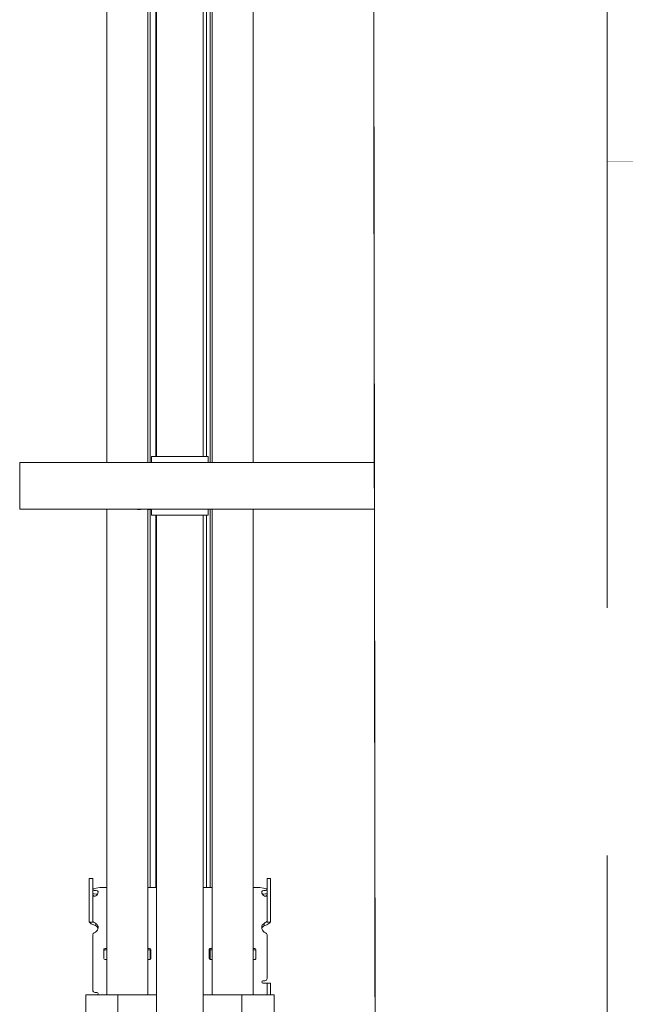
# Model space of a CAD drawing. Header units: millimetres. Extents: x -47038 to 86296, y -75637 to 48966.
# Tile 91 of 174: x -32542 to -32024, y 28860 to 29702. Entities that reach past the tile are written whole.
import ezdxf

# ---------------------------------------------------------------- set-up
doc = ezdxf.new("R2010")
doc.units = ezdxf.units.MM
doc.linetypes.add('Przerywana podwójnie', pattern=[109.361107, 52.916665, -21.166666, 14.111111, -21.166666])
doc.linetypes.add('Wipeout_Contour', pattern=[1000, 0, -1000])
for name, color, linetype, lineweight, true_color in [('00 - nowa technologia myjni_Nr_pióra__95', 7, 'Continuous', 20, 0x7c7c7c), ('410-K Osie główne_Nr_pióra__95', 7, 'Continuous', 20, 0x7c7c7c), ('420-K Ściany_Nr_pióra__95', 7, 'Continuous', 20, 0x7c7c7c), ('440-K Słupy_Nr_pióra__95', 7, 'Continuous', 20, 0x7c7c7c)]:
    doc.layers.add(name, color=color, linetype=linetype, lineweight=lineweight, true_color=true_color)
doc.layers.add('420-K Ściany', color=7, linetype='Continuous')
doc.layers.add('XREF', color=8, linetype='Continuous', lineweight=9)

# ---------------------------------------------------------------- blocks, each defined once
blk = doc.blocks.new('parter 2025.10.15')
at = {"layer": '00 - nowa technologia myjni_Nr_pióra__95', "color": 8, "linetype": 'Continuous', "lineweight": 5}
for p, q in [((603.532, 2583.576), (603.532, 2388.576)), ((607.532, 2583.576), (607.532, 2388.576)), ((599.282, 2424.217), (599.282, 2467.27)), ((602.782, 2424.217), (602.782, 2467.27)), ((602.997, 2424.217), (602.997, 2467.27)), ((603.482, 2424.217), (603.482, 2467.27)), ((607.807, 2424.217), (607.807, 2467.27)), ((608.132, 2424.217), (608.132, 2467.27)), ((608.282, 2424.217), (608.282, 2467.27)), ((611.782, 2424.217), (611.782, 2467.27)), ((599.282, 2388.076), (599.282, 2424.217)), ((602.782, 2388.076), (602.782, 2424.217)), ((602.997, 2388.076), (602.997, 2424.217)), ((603.482, 2388.576), (603.482, 2424.217)), ((607.807, 2388.576), (607.807, 2424.217)), ((608.132, 2388.076), (608.132, 2424.217)), ((608.282, 2388.076), (608.282, 2424.217)), ((611.782, 2388.076), (611.782, 2424.217)), ((629.432, 2388.526), (629.432, 2388.925)), ((629.432, 2388.925), (634.432, 2388.925)), ((634.432, 2388.526), (634.432, 2388.925)), ((636.932, 2388.526), (636.932, 2388.925)), ((636.932, 2388.925), (641.932, 2388.925)), ((641.932, 2388.526), (641.932, 2388.925)), ((629.432, 2388.076), (591.832, 2388.076)), ((591.832, 2387.576), (591.832, 2388.076)), ((603.107, 2388.576), (603.107, 2388.076)), ((603.932, 2388.576), (603.107, 2388.576)), ((607.132, 2388.576), (603.932, 2388.576)), ((607.957, 2388.576), (607.132, 2388.576)), ((607.957, 2388.576), (607.957, 2388.076)), ((629.432, 2388.501), (629.432, 2388.526)), ((629.432, 2388.526), (634.432, 2388.526)), ((629.432, 2387.901), (629.432, 2388.501)), ((629.432, 2388.501), (641.932, 2388.501)), ((634.432, 2388.501), (634.432, 2388.526)), ((636.932, 2388.501), (636.932, 2388.526)), ((636.932, 2388.526), (641.932, 2388.526)), ((641.932, 2388.076), (641.932, 2388.526)), ((641.932, 2388.076), (641.932, 2388.501)), ((641.932, 2387.995), (641.932, 2388.076)), ((641.932, 2388.076), (642.532, 2388.076)), ((641.932, 2387.995), (641.932, 2387.249)), ((591.832, 2387.576), (591.832, 2384.575)), ((629.432, 2387.901), (629.432, 2384.251)), ((641.732, 2387.025), (641.782, 2387.075)), ((641.782, 2385.596), (641.782, 2387.075)), ((641.932, 2387.075), (641.782, 2387.075)), ((641.932, 2386.729), (641.932, 2387.249)), ((640.232, 2386.496), (640.312, 2386.576)), ((640.232, 2386.496), (640.232, 2386.277)), ((640.232, 2386.277), (640.232, 2385.656)), ((640.312, 2386.576), (640.312, 2386.315)), ((640.312, 2386.576), (640.892, 2386.576)), ((640.312, 2386.315), (640.312, 2385.576)), ((640.892, 2386.806), (640.911, 2386.876)), ((640.892, 2386.806), (640.892, 2386.425)), ((640.892, 2386.425), (640.892, 2385.346)), ((640.911, 2386.876), (640.944, 2386.876)), ((640.944, 2386.876), (641.68, 2386.876)), ((641.713, 2386.876), (641.68, 2386.876)), ((641.732, 2386.806), (641.713, 2386.876)), ((641.732, 2385.62), (641.732, 2387.025)), ((641.932, 2386.729), (641.932, 2385.481)), ((640.232, 2385.656), (640.312, 2385.576)), ((640.312, 2385.576), (640.892, 2385.576)), ((640.944, 2386.076), (641.68, 2386.076)), ((641.732, 2385.126), (641.732, 2385.62)), ((641.782, 2385.076), (641.782, 2385.596)), ((641.932, 2384.975), (641.932, 2385.481)), ((591.832, 2384.076), (591.832, 2384.575)), ((640.892, 2385.346), (640.911, 2385.276)), ((640.944, 2385.276), (640.911, 2385.276)), ((640.944, 2385.276), (641.68, 2385.276)), ((641.68, 2385.276), (641.713, 2385.276)), ((641.732, 2385.346), (641.713, 2385.276)), ((641.732, 2385.126), (641.782, 2385.076)), ((641.932, 2385.076), (641.782, 2385.076)), ((641.932, 2384.17), (641.932, 2384.975)), ((629.432, 2384.076), (591.832, 2384.076)), ((599.282, 2361.138), (599.282, 2384.076)), ((601.907, 2384.076), (601.907, 2384.042)), ((601.907, 2384.042), (601.938, 2384.042)), ((601.938, 2384.042), (602.187, 2384.042)), ((602.187, 2384.042), (602.187, 2384.076)), ((602.782, 2361.138), (602.782, 2384.076)), ((602.787, 2384.042), (602.787, 2384.076)), ((602.787, 2384.042), (602.818, 2384.042)), ((602.818, 2384.042), (603.076, 2384.042)), ((602.997, 2361.138), (602.997, 2384.042)), ((603.107, 2384.042), (603.076, 2384.042)), ((603.107, 2384.076), (603.107, 2383.576)), ((607.957, 2384.076), (607.957, 2383.576)), ((608.132, 2361.138), (608.132, 2384.076)), ((608.282, 2361.138), (608.282, 2384.076)), ((611.782, 2361.138), (611.782, 2384.076)), ((629.432, 2383.651), (629.432, 2384.251)), ((641.932, 2384.076), (641.932, 2384.17)), ((641.932, 2383.626), (641.932, 2384.076)), ((641.932, 2383.651), (641.932, 2384.076)), ((641.932, 2384.076), (642.532, 2384.076)), ((603.932, 2383.576), (603.107, 2383.576)), ((603.482, 2361.138), (603.482, 2383.576)), ((603.532, 2383.576), (603.532, 2138.576)), ((607.132, 2383.576), (603.932, 2383.576)), ((607.957, 2383.576), (607.132, 2383.576)), ((607.532, 2383.576), (607.532, 2138.576)), ((607.807, 2361.138), (607.807, 2383.576)), ((629.432, 2383.626), (629.432, 2383.651)), ((629.432, 2383.651), (641.932, 2383.651)), ((629.432, 2383.626), (629.432, 2383.226)), ((629.432, 2383.626), (634.432, 2383.626)), ((629.432, 2383.226), (634.432, 2383.226)), ((634.432, 2383.626), (634.432, 2383.651)), ((634.432, 2383.626), (634.432, 2383.226)), ((636.932, 2383.626), (636.932, 2383.651)), ((636.932, 2383.626), (636.932, 2383.226)), ((636.932, 2383.626), (641.932, 2383.626)), ((636.932, 2383.226), (641.932, 2383.226)), ((641.932, 2383.626), (641.932, 2383.226)), ((599.282, 2352.256), (599.282, 2361.138)), ((602.782, 2352.256), (602.782, 2361.138)), ((602.997, 2352.256), (602.997, 2361.138)), ((603.482, 2352.256), (603.482, 2361.138)), ((607.807, 2352.256), (607.807, 2361.138)), ((608.132, 2352.256), (608.132, 2361.138)), ((608.282, 2352.256), (608.282, 2361.138)), ((611.782, 2352.256), (611.782, 2361.138)), ((597.782, 2352.145), (597.782, 2352.502)), ((598.082, 2352.502), (597.782, 2352.502)), ((597.782, 2350.944), (597.782, 2352.145)), ((598.082, 2352.145), (598.082, 2352.502)), ((598.082, 2352.145), (598.082, 2350.944)), ((599.282, 2351.746), (599.082, 2351.746)), ((599.282, 2350.015), (599.282, 2352.256)), ((602.782, 2350.015), (602.782, 2352.256)), ((603.532, 2351.746), (602.782, 2351.746)), ((602.997, 2351.746), (602.997, 2352.256)), ((603.482, 2351.746), (603.482, 2352.256)), ((608.282, 2351.746), (607.532, 2351.746)), ((607.807, 2351.746), (607.807, 2352.256)), ((608.132, 2351.746), (608.132, 2352.256)), ((608.282, 2350.015), (608.282, 2352.256)), ((611.782, 2350.015), (611.782, 2352.256)), ((611.982, 2351.746), (611.782, 2351.746)), ((612.982, 2352.502), (612.982, 2352.145)), ((612.982, 2352.502), (613.282, 2352.502)), ((612.982, 2350.944), (612.982, 2352.145)), ((613.282, 2352.502), (613.282, 2352.145)), ((613.282, 2352.145), (613.282, 2350.944)), ((597.782, 2349.535), (597.782, 2350.944)), ((598.082, 2349.535), (598.082, 2350.944)), ((598.535, 2351.353), (598.535, 2351.354)), ((612.982, 2350.944), (612.982, 2349.535)), ((613.282, 2350.944), (613.282, 2349.535)), ((597.782, 2349.535), (597.782, 2348.815)), ((598.082, 2348.815), (598.082, 2349.535)), ((599.282, 2347.7), (599.282, 2350.015)), ((602.782, 2347.7), (602.782, 2350.015)), ((608.282, 2347.7), (608.282, 2350.015)), ((611.782, 2347.7), (611.782, 2350.015)), ((612.982, 2348.815), (612.982, 2349.535)), ((613.282, 2349.535), (613.282, 2348.815)), ((597.782, 2348.815), (597.782, 2348.769)), ((598.082, 2348.769), (597.782, 2348.769)), ((598.082, 2348.815), (598.082, 2348.769)), ((598.332, 2348.666), (598.332, 2348.473)), ((612.732, 2348.666), (612.732, 2348.473)), ((612.982, 2348.769), (612.982, 2348.815)), ((612.982, 2348.769), (613.282, 2348.769)), ((613.282, 2348.769), (613.282, 2348.815)), ((598.082, 2347.689), (598.082, 2344.708)), ((598.535, 2348.328), (598.535, 2348.329)), ((598.535, 2348.305), (598.535, 2348.328)), ((599.282, 2346.365), (599.282, 2347.7)), ((602.782, 2346.365), (602.782, 2347.7)), ((608.282, 2346.365), (608.282, 2347.7)), ((611.782, 2346.365), (611.782, 2347.7)), ((612.982, 2344.708), (612.982, 2347.689)), ((599.032, 2346.42), (599.032, 2345.668)), ((599.282, 2346.514), (599.132, 2346.514)), ((599.282, 2346.411), (599.132, 2346.411)), ((599.282, 2342.945), (599.282, 2346.365)), ((602.932, 2346.514), (602.782, 2346.514)), ((602.932, 2346.411), (602.782, 2346.411)), ((602.782, 2342.945), (602.782, 2346.365)), ((602.997, 2346.365), (602.997, 2346.389)), ((602.997, 2345.597), (602.997, 2346.365)), ((602.997, 2345.843), (603.032, 2345.843)), ((603.032, 2345.668), (603.032, 2346.42)), ((608.032, 2346.42), (608.032, 2345.668)), ((608.282, 2346.514), (608.132, 2346.514)), ((608.132, 2346.365), (608.132, 2346.411)), ((608.282, 2346.411), (608.132, 2346.411)), ((608.132, 2345.574), (608.132, 2346.365)), ((608.282, 2342.945), (608.282, 2346.365)), ((611.932, 2346.514), (611.782, 2346.514)), ((611.932, 2346.411), (611.782, 2346.411)), ((611.782, 2342.945), (611.782, 2346.365)), ((612.032, 2345.668), (612.032, 2346.42)), ((599.282, 2345.574), (599.132, 2345.574)), ((602.932, 2345.574), (602.782, 2345.574)), ((602.997, 2345.74), (603.032, 2345.74)), ((608.282, 2345.574), (608.132, 2345.574)), ((611.932, 2345.574), (611.782, 2345.574)), ((598.082, 2344.708), (598.082, 2344.434)), ((598.082, 2344.434), (598.082, 2342.976)), ((612.982, 2344.434), (612.982, 2344.708)), ((612.982, 2343.975), (612.982, 2344.434)), ((612.632, 2343.776), (612.782, 2343.776)), ((612.732, 2343.576), (612.632, 2343.576)), ((612.732, 2343.576), (612.982, 2343.576)), ((612.982, 2343.576), (612.982, 2342.576)), ((612.982, 2343.576), (613.282, 2343.576)), ((613.282, 2343.576), (613.282, 2342.576)), ((597.482, 2342.576), (597.482, 2338.576)), ((598.032, 2342.576), (597.482, 2342.576)), ((599.982, 2342.576), (598.032, 2342.576)), ((598.432, 2342.776), (598.282, 2342.776)), ((599.282, 2342.945), (599.282, 2342.576)), ((600.232, 2342.576), (599.982, 2342.576)), ((600.232, 2342.576), (600.232, 2338.576)), ((600.782, 2342.576), (600.232, 2342.576)), ((603.382, 2342.576), (600.782, 2342.576)), ((602.782, 2342.945), (602.782, 2342.576)), ((603.383, 2342.576), (603.532, 2342.576)), ((607.532, 2342.576), (607.682, 2342.576)), ((610.282, 2342.576), (607.682, 2342.576)), ((608.282, 2342.945), (608.282, 2342.576)), ((610.832, 2342.576), (610.282, 2342.576)), ((611.082, 2342.576), (610.832, 2342.576)), ((610.832, 2338.576), (610.832, 2342.576)), ((613.032, 2342.576), (611.082, 2342.576)), ((611.782, 2342.945), (611.782, 2342.576)), ((613.582, 2342.576), (613.032, 2342.576)), ((613.582, 2338.576), (613.582, 2342.576))]:
    blk.add_line(p, q, dxfattribs=at)
for points in [[(640.911, 2386.459), (640.913, 2386.578), (640.922, 2386.703), (640.944, 2386.876)], [(640.911, 2386.459), (640.915, 2386.341), (640.926, 2386.215), (640.944, 2386.076)], [(641.713, 2386.459), (641.711, 2386.578), (641.702, 2386.703), (641.68, 2386.876)], [(641.713, 2386.459), (641.709, 2386.341), (641.699, 2386.215), (641.68, 2386.076)], [(640.944, 2386.076), (640.927, 2385.946), (640.916, 2385.831), (640.911, 2385.671), (640.917, 2385.511), (640.927, 2385.4), (640.944, 2385.276)], [(641.68, 2386.076), (641.698, 2385.946), (641.708, 2385.831), (641.713, 2385.671), (641.707, 2385.511), (641.697, 2385.4), (641.68, 2385.276)], [(598.082, 2351.197), (598.087, 2351.13), (598.103, 2351.074), (598.115, 2351.05), (598.13, 2351.03), (598.164, 2351.003), (598.205, 2350.99), (598.25, 2350.993), (598.297, 2351.011), (598.332, 2351.036)], [(598.535, 2351.354), (598.533, 2351.386), (598.523, 2351.418), (598.512, 2351.433), (598.484, 2351.449)], [(612.581, 2351.449), (612.558, 2351.437), (612.543, 2351.421), (612.536, 2351.405), (612.53, 2351.368), (612.53, 2351.354)], [(612.732, 2351.036), (612.778, 2351.006), (612.825, 2350.991), (612.848, 2350.989), (612.87, 2350.992), (612.89, 2350.998), (612.91, 2351.008), (612.927, 2351.022), (612.942, 2351.039), (612.956, 2351.062), (612.967, 2351.088), (612.98, 2351.146), (612.982, 2351.197)], [(598.332, 2348.473), (598.16, 2348.542), (598.075, 2348.58), (598.014, 2348.61), (597.958, 2348.643), (597.908, 2348.676), (597.864, 2348.711), (597.833, 2348.74), (597.808, 2348.769)], [(598.332, 2348.666), (598.307, 2348.687), (598.255, 2348.724), (598.204, 2348.758), (598.121, 2348.811), (598.092, 2348.828), (598.087, 2348.831), (598.085, 2348.831)], [(598.535, 2348.329), (598.533, 2348.381), (598.53, 2348.406), (598.522, 2348.443)], [(612.542, 2348.443), (612.535, 2348.41), (612.53, 2348.34), (612.53, 2348.328)], [(612.98, 2348.831), (612.977, 2348.83), (612.967, 2348.825), (612.91, 2348.789), (612.835, 2348.741), (612.794, 2348.713), (612.732, 2348.666)], [(613.256, 2348.769), (613.208, 2348.717), (613.138, 2348.663), (613.053, 2348.612), (612.95, 2348.561), (612.877, 2348.53), (612.732, 2348.473)], [(598.522, 2348.202), (598.533, 2348.273), (598.535, 2348.328)], [(612.53, 2348.328), (612.533, 2348.262), (612.542, 2348.202)]]:
    blk.add_lwpolyline(points, dxfattribs=at)
for centre, radius, start, end in [((602.648, 2384.279), 0.748, 195.79455, 198.48095), ((603.528, 2384.279), 0.748, 195.79285, 198.47938), ((602.367, 2384.279), 0.748, 341.52062, 344.20716), ((598.203, 2351.352), 0.331, 327.89242, 0.47401), ((612.861, 2351.352), 0.331, 179.52603, 212.10754), ((598.085, 2348.828), 0.00314, 101.0441, 195.6522), ((612.979, 2348.828), 0.00313, 344.36083, 78.88177), ((598.118, 2348.13), 0.422, 13.66477, 16.52256), ((612.949, 2348.129), 0.424, 163.48539, 166.31146), ((612.632, 2343.676), 0.1, 90, 270), ((612.782, 2343.975), 0.2, 270, 0), ((598.282, 2342.976), 0.2, 180, 269.99999), ((598.432, 2342.675), 0.1, 270, 90), ((603.382, 2342.276), 0.3, 60.00098, 90), ((607.682, 2342.276), 0.3, 90, 120.00098)]:
    blk.add_arc(centre, radius, start, end, dxfattribs=at)
for centre, major_axis, ratio, start_param, end_param in [((599.082, 2351.573), (-1, 0), 0.173648, 4.712389, 6.283185), ((611.982, 2351.573), (-1, 0), 0.173648, 3.141593, 4.712389), ((598.282, 2351.525), (-0.2, 0), 0.173648, 0, 1.209157), ((598.282, 2351.23), (-0.2, 0), 0.173648, 0, 1.209157), ((598.035, 2351.411), (0.5, 0), 0.173648, 0.454624, 1.209157), ((598.035, 2351.116), (0.5, 0), 0.173648, 0.506996, 1.209157), ((598.035, 2351.344), (0.5, 0), 0.766044, 5.350068, 5.828561), ((613.03, 2351.411), (0.5, 0), 0.173648, 1.932436, 2.686968), ((613.03, 2351.344), (0.5, 0), 0.766044, 3.596217, 4.07471), ((613.03, 2351.116), (0.5, 0), 0.173648, 1.932436, 2.634596), ((612.782, 2351.525), (-0.2, 0), 0.173648, 1.932436, 3.141593), ((612.782, 2351.23), (-0.2, 0), 0.173648, 1.932436, 3.141593), ((598.035, 2348.358), (0.5, 0), 0.766044, 0.221366, 0.933118), ((598.035, 2348.166), (0.5, 0), 0.766044, 0.221366, 0.933118), ((613.03, 2348.358), (0.5, 0), 0.766044, 2.208475, 2.920227), ((613.03, 2348.166), (0.5, 0), 0.766044, 2.208475, 2.920227), ((598.282, 2347.689), (-0.2, 0), 0.939693, 5.074029, 6.283185), ((598.035, 2348.305), (0.5, 0), 0.939693, 5.074029, 6.061819), ((613.03, 2348.305), (0.5, 0), 0.939693, 3.362959, 4.350749), ((612.782, 2347.689), (-0.2, 0), 0.939693, 3.141593, 4.350749), ((599.132, 2346.42), (0.0999, 0), 0.939693, 1.570796, 3.141593), ((599.132, 2346.317), (0.0999, 0), 0.939693, 1.570796, 3.141593), ((602.932, 2346.42), (0.0999, 0), 0.939693, 0, 1.570796), ((602.932, 2346.317), (0.0999, 0), 0.939693, 0, 1.570796), ((608.132, 2346.42), (0.0999, 0), 0.939693, 1.570796, 3.141593), ((608.132, 2346.317), (0.0999, 0), 0.939693, 1.570796, 3.141593), ((611.932, 2346.42), (0.0999, 0), 0.939693, 0, 1.570796), ((611.932, 2346.317), (0.0999, 0), 0.939693, 0, 1.570796), ((599.132, 2345.668), (-0.0999, 0), 0.939693, 0, 1.570796), ((602.932, 2345.668), (-0.0999, 0), 0.939693, 1.570796, 3.141593), ((608.132, 2345.668), (-0.0999, 0), 0.939693, 0, 1.570796), ((611.932, 2345.668), (-0.0999, 0), 0.939693, 1.570796, 3.141593)]:
    blk.add_ellipse(centre, major_axis=major_axis, ratio=ratio, start_param=start_param, end_param=end_param, dxfattribs=at)
at = {"layer": '440-K Słupy_Nr_pióra__95', "color": 8, "linetype": 'Continuous', "lineweight": 5, "flags": 128}
blk.add_lwpolyline([(642.01, 2413.809), (682.01, 2413.809), (682.01, 2453.809), (642.01, 2453.809)], close=True, dxfattribs=at)
at = {"color": 8, "linetype": 'Wipeout_Contour', "lineweight": 5, "ltscale": 20165.322229}
blk.add_wipeout([(621.926, 2570.699), (622.253, 2309.766), (655.253, 2309.766), (655.122, 2413.809), (642.01, 2413.809), (642.01, 2453.809), (655.072, 2453.809), (654.925, 2570.741)], dxfattribs=at).dxf.layer = '420-K Ściany'
at = {"layer": '410-K Osie główne_Nr_pióra__95', "color": 8, "linetype": 'Przerywana podwójnie', "lineweight": 5}
blk.add_line((642.057, 3303.44), (642.057, -164.955), dxfattribs=at)
at = {"layer": '420-K Ściany_Nr_pióra__95', "color": 8, "linetype": 'Continuous', "lineweight": 5, "flags": 128}
for points in [[(621.926, 2570.699), (622.253, 2309.766)], [(621.926, 2570.699), (625.074, 59.14)]]:
    blk.add_lwpolyline(points, dxfattribs=at)

msp = doc.modelspace()

# ---------------------------------------------------------------- block references
at = {"layer": 'XREF', "xscale": 10, "yscale": 10, "zscale": 10}
msp.add_blockref('parter 2025.10.15', (-38460.61, 5442.28), dxfattribs=at)

doc.saveas('drawing.dxf')
